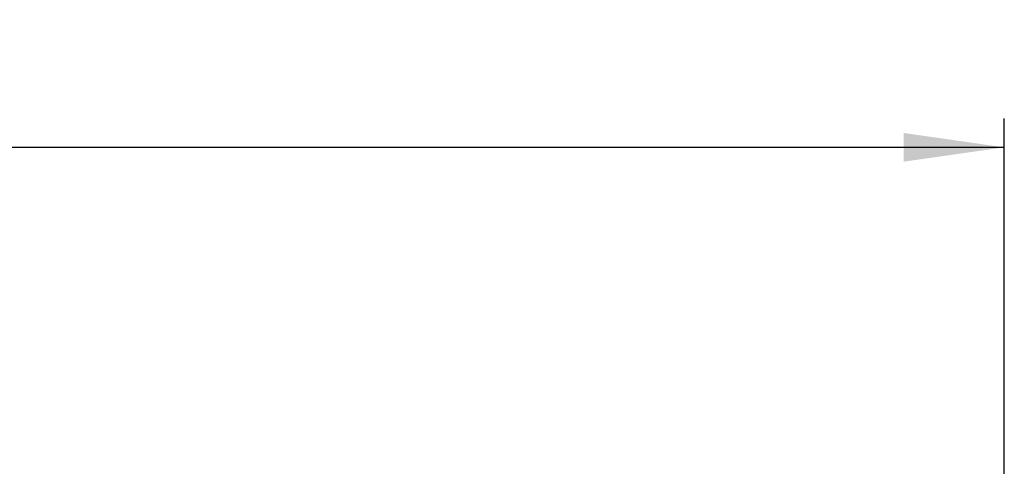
# Model space of a CAD drawing. Header units: millimetres. Extents: x 0 to 420, y 0 to 297.
# Tile 9 of 26: x 108 to 142, y 149 to 164. Entities that reach past the tile are written whole.
import ezdxf

# ---------------------------------------------------------------- set-up
doc = ezdxf.new("R2010")
doc.units = ezdxf.units.MM
doc.header["$LTSCALE"] = 23.1
doc.layers.get('0').update_dxf_attribs({"linetype": 'CONTINUOUS'})
doc.styles.get("Standard").update_dxf_attribs({"font": 'txt', "width": 0.85})
doc.dimstyles.new('DIMSTYLE_1', dxfattribs={"dimtxt": 3.5, "dimasz": 3.5, "dimexe": 1, "dimexo": 0.5, "dimgap": 0.875, "dimtad": 1, "dimdec": 4, "dimdsep": 46, "dimtxsty": 'STANDARD', "dimblk": '_FILLED', "dimblk1": '_FILLED', "dimblk2": '_FILLED', "dimcen": 0.09, "dimadec": 4, "dimazin": 2, "dimtp": 0.15, "dimtm": 0.15, "dimtfac": 1, "dimtdec": 4, "dimtofl": 0, "dimtmove": 0, "dimatfit": 3, "dimldrblk": '_FILLED', "dimfxl": 1, "dimtolj": 1, "dimarcsym": 0})

# ---------------------------------------------------------------- blocks, each defined once
blk = doc.blocks.new('_FILLED')
at = {"color": 0, "linetype": 'BYBLOCK'}
blk.add_solid([(0, 0), (-1, 0.1429), (-1, -0.1429)], dxfattribs=at)
blk = doc.blocks.new('*D4')
at = {"color": 2, "linetype": 'CONTINUOUS'}
for p, q in [((33.867, 149.041), (33.867, 160.755)), ((142.467, 147.541), (142.467, 160.755)), ((33.867, 159.755), (88.167, 159.755)), ((142.467, 159.755), (88.167, 159.755))]:
    blk.add_line(p, q, dxfattribs=at)
at = {"color": 2, "linetype": 'CONTINUOUS', "xscale": 3.5, "yscale": 3.5, "zscale": 3.5, "rotation": 180}
blk.add_blockref('_FILLED', (33.867, 159.755), dxfattribs=at)
at = {"color": 2, "linetype": 'CONTINUOUS', "xscale": 3.5, "yscale": 3.5, "zscale": 3.5}
blk.add_blockref('_FILLED', (142.467, 159.755), dxfattribs=at)
at = {"color": 2, "linetype": 'CONTINUOUS', "insert": (88.167, 164.13), "char_height": 3.5, "width": 18.375, "attachment_point": 2, "line_spacing_factor": 0.9}
blk.add_mtext('108.6', dxfattribs=at)

msp = doc.modelspace()

# ---------------------------------------------------------------- dimensions: what is measured, and where the dimension line sits
at = {"color": 2, "linetype": 'CONTINUOUS'}
dim = msp.add_linear_dim(base=(142.46701, 159.75466), p1=(33.86701, 148.54058), p2=(142.46701, 147.04058), dimstyle='DIMSTYLE_1', dxfattribs=at)
dim.commit()
dim.dimension.update_dxf_attribs({"geometry": '*D4', "text_midpoint": (87.66701, 159.75466), "dimtype": 160})

doc.saveas('drawing.dxf')
